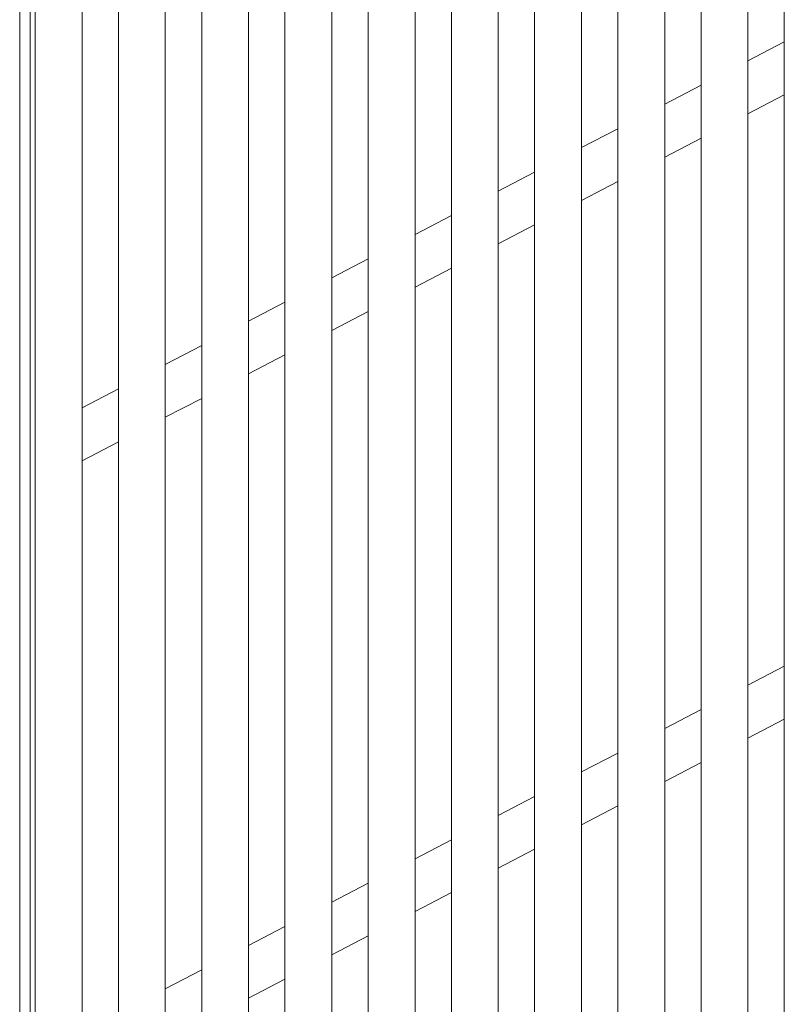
# Model space of a CAD drawing. Header units: millimetres. Extents: x -65 to 293624, y -1905 to 31061.
# Tile 215 of 256: x 115492 to 116227, y 21554 to 22500. Entities that reach past the tile are written whole.
import ezdxf

# ---------------------------------------------------------------- set-up
doc = ezdxf.new("R2010")
doc.units = ezdxf.units.MM
doc.header["$MEASUREMENT"] = 0
for name, color, linetype in [('1245 Sisehoovi varjestus.AR', 7, 'Continuous'), ('1248 Vihmaveetorud.AR', 7, 'Continuous'), ('1253 Terrassipostid.AR', 7, 'Continuous')]:
    doc.layers.add(name, color=color, linetype=linetype)

# ---------------------------------------------------------------- blocks, each defined once
blk = doc.blocks.new('Section Element_1061_3', base_point=(20443.11, 12361.43))
at = {"layer": '1253 Terrassipostid.AR', "color": 7, "linetype": 'Continuous', "lineweight": 13}
blk.add_line((115506.87, 23090.26), (115506.87, 17447.31), dxfattribs=at)
blk = doc.blocks.new('Section Element_1331_3', base_point=(20443.11, 12361.43))
at = {"layer": '1248 Vihmaveetorud.AR', "color": 7, "linetype": 'Continuous', "lineweight": 13}
for p, q in [((115491.87, 12513.48), (115491.87, 23137.65)), ((115501.87, 12513.03), (115501.87, 23139.19))]:
    blk.add_line(p, q, dxfattribs=at)
blk = doc.blocks.new('Section Element_1761_3', base_point=(20443.11, 12361.43))
at = {"layer": '1245 Sisehoovi varjestus.AR', "color": 7, "linetype": 'Continuous', "lineweight": 13}
for p, q in [((115631.87, 20982.33), (115631.87, 23109.55)), ((115586.87, 20982.33), (115586.87, 23102.61))]:
    blk.add_line(p, q, dxfattribs=at)
blk = doc.blocks.new('Section Element_1762_3', base_point=(20443.11, 12361.43))
at = {"layer": '1245 Sisehoovi varjestus.AR', "color": 7, "linetype": 'Continuous', "lineweight": 13}
blk.add_line((115551.87, 20940.65), (115551.87, 23097.21), dxfattribs=at)
blk = doc.blocks.new('Section Element_1763_3', base_point=(20443.11, 12361.43))
at = {"layer": '1245 Sisehoovi varjestus.AR', "color": 7, "linetype": 'Continuous', "lineweight": 13}
for p, q in [((115711.87, 21024.01), (115711.87, 23121.89)), ((115666.87, 21024.01), (115666.87, 23114.95))]:
    blk.add_line(p, q, dxfattribs=at)
blk = doc.blocks.new('Section Element_1764_3', base_point=(20443.11, 12361.43))
at = {"layer": '1245 Sisehoovi varjestus.AR', "color": 7, "linetype": 'Continuous', "lineweight": 13}
for p, q in [((115746.87, 21065.69), (115746.87, 23127.29)), ((115791.87, 21065.69), (115791.87, 23134.23))]:
    blk.add_line(p, q, dxfattribs=at)
blk = doc.blocks.new('Section Element_1765_3', base_point=(20443.11, 12361.43))
at = {"layer": '1245 Sisehoovi varjestus.AR', "color": 7, "linetype": 'Continuous', "lineweight": 13}
for p, q in [((115871.87, 21107.37), (115871.87, 23146.58)), ((115826.87, 21107.37), (115826.87, 23139.63))]:
    blk.add_line(p, q, dxfattribs=at)
blk = doc.blocks.new('Section Element_1766_3', base_point=(20443.11, 12361.43))
at = {"layer": '1245 Sisehoovi varjestus.AR', "color": 7, "linetype": 'Continuous', "lineweight": 13}
for p, q in [((115951.87, 21149.06), (115951.87, 23158.92)), ((115906.87, 21149.06), (115906.87, 23151.97))]:
    blk.add_line(p, q, dxfattribs=at)
blk = doc.blocks.new('Section Element_1767_3', base_point=(20443.11, 12361.43))
at = {"layer": '1245 Sisehoovi varjestus.AR', "color": 7, "linetype": 'Continuous', "lineweight": 13}
for p, q in [((115986.87, 21190.74), (115986.87, 23164.32)), ((116031.87, 21190.74), (116031.87, 23171.26))]:
    blk.add_line(p, q, dxfattribs=at)
blk = doc.blocks.new('Section Element_1768_3', base_point=(20443.11, 12361.43))
at = {"layer": '1245 Sisehoovi varjestus.AR', "color": 7, "linetype": 'Continuous', "lineweight": 13}
for p, q in [((116111.87, 21232.42), (116111.87, 23183.6)), ((116066.87, 21232.42), (116066.87, 23176.66))]:
    blk.add_line(p, q, dxfattribs=at)
blk = doc.blocks.new('Section Element_1769_3', base_point=(20443.11, 12361.43))
at = {"layer": '1245 Sisehoovi varjestus.AR', "color": 7, "linetype": 'Continuous', "lineweight": 13}
for p, q in [((116191.87, 21274.1), (116191.87, 23195.94)), ((116146.87, 21274.1), (116146.87, 23189))]:
    blk.add_line(p, q, dxfattribs=at)
blk = doc.blocks.new('Section Element_1770_3', base_point=(20443.11, 12361.43))
at = {"layer": '1245 Sisehoovi varjestus.AR', "color": 7, "linetype": 'Continuous', "lineweight": 13}
blk.add_line((116226.87, 21315.78), (116226.87, 23201.34), dxfattribs=at)
blk = doc.blocks.new('Section Element_1883_3', base_point=(20443.11, 12361.43))
at = {"layer": '1245 Sisehoovi varjestus.AR', "color": 7, "linetype": 'Continuous', "lineweight": 13}
for p, q in [((116226.87, 21878.54), (116191.87, 21860.3)), ((116146.87, 21836.86), (116111.87, 21818.62)), ((116226.87, 21827.8), (116191.87, 21809.56)), ((116066.87, 21795.18), (116031.87, 21776.94)), ((116146.87, 21786.12), (116111.87, 21767.88)), ((115986.87, 21753.5), (115951.87, 21735.26)), ((116066.87, 21744.44), (116031.87, 21726.2)), ((115906.87, 21711.81), (115871.87, 21693.58)), ((115986.87, 21702.75), (115951.87, 21684.52)), ((115826.87, 21670.13), (115791.87, 21651.9)), ((115906.87, 21661.07), (115871.87, 21642.84)), ((115746.87, 21628.45), (115711.87, 21610.22)), ((115826.87, 21619.39), (115791.87, 21601.16)), ((115666.87, 21586.77), (115631.87, 21568.53)), ((115746.87, 21577.71), (115711.87, 21559.47))]:
    blk.add_line(p, q, dxfattribs=at)
blk = doc.blocks.new('Section Element_1915_3', base_point=(20443.11, 12361.43))
at = {"layer": '1245 Sisehoovi varjestus.AR', "color": 7, "linetype": 'Continuous', "lineweight": 13}
for p, q in [((116226.87, 22478.54), (116191.87, 22460.3)), ((116146.87, 22436.86), (116111.87, 22418.62)), ((116226.87, 22427.8), (116191.87, 22409.56)), ((116066.87, 22395.18), (116031.87, 22376.94)), ((116146.87, 22386.12), (116111.87, 22367.88)), ((115986.87, 22353.5), (115951.87, 22335.26)), ((116066.87, 22344.44), (116031.87, 22326.2)), ((115906.87, 22311.81), (115871.87, 22293.58)), ((115986.87, 22302.75), (115951.87, 22284.52)), ((115826.87, 22270.13), (115791.87, 22251.9)), ((115906.87, 22261.07), (115871.87, 22242.84)), ((115746.87, 22228.45), (115711.87, 22210.22)), ((115826.87, 22219.39), (115791.87, 22201.16)), ((115666.87, 22186.77), (115631.87, 22168.53)), ((115746.87, 22177.71), (115711.87, 22159.47)), ((115586.87, 22145.09), (115551.87, 22126.85)), ((115666.87, 22136.03), (115631.87, 22117.79)), ((115586.87, 22094.35), (115551.87, 22076.11))]:
    blk.add_line(p, q, dxfattribs=at)

msp = doc.modelspace()

# ---------------------------------------------------------------- block references
at = {"layer": '1245 Sisehoovi varjestus.AR', "lineweight": 0}
for name in ['Section Element_1770_3', 'Section Element_1769_3', 'Section Element_1768_3', 'Section Element_1767_3', 'Section Element_1766_3', 'Section Element_1915_3', 'Section Element_1765_3', 'Section Element_1764_3', 'Section Element_1763_3', 'Section Element_1761_3', 'Section Element_1762_3', 'Section Element_1883_3']:
    msp.add_blockref(name, (20443.11, 12361.43), dxfattribs=at)
at = {"layer": '1248 Vihmaveetorud.AR', "lineweight": 0}
msp.add_blockref('Section Element_1331_3', (20443.11, 12361.43), dxfattribs=at)
at = {"layer": '1253 Terrassipostid.AR', "lineweight": 0}
msp.add_blockref('Section Element_1061_3', (20443.11, 12361.43), dxfattribs=at)

doc.saveas('drawing.dxf')
